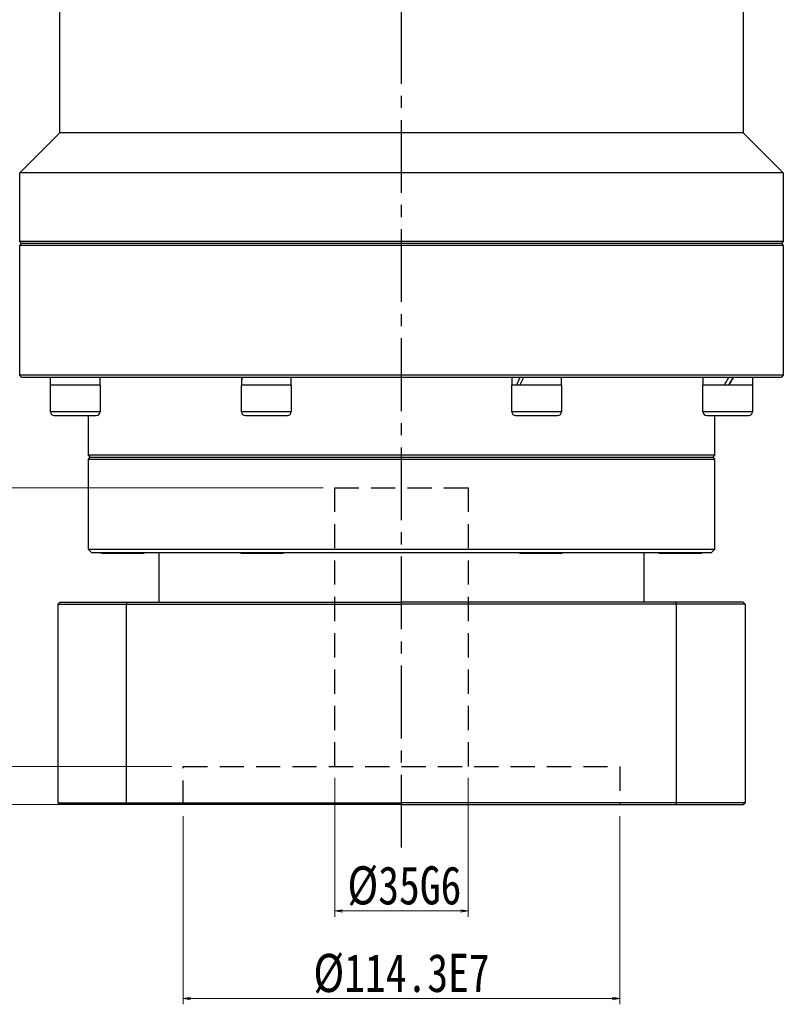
# Model space of a CAD drawing. Header units: millimetres. Extents: x -42 to 1349, y 12 to 985.
# Tile 3 of 5: x 287 to 487, y 348 to 606. Entities that reach past the tile are written whole.
import ezdxf

# ---------------------------------------------------------------- set-up
doc = ezdxf.new("R2010")
doc.units = ezdxf.units.MM
doc.linetypes.add('CENTER2', pattern=[28.575, 19.05, -3.175, 3.175, -3.175])
doc.linetypes.add('DASHED2', pattern=[9.525, 6.35, -3.175])
for name, color, linetype in [('1轮廓实线层', 7, 'Continuous'), ('3中心线层', 1, 'CENTER2'), ('4虚线层', 6, 'DASHED2')]:
    doc.layers.add(name, color=color, linetype=linetype)
doc.layers.add('尺寸线层', color=3, linetype='Continuous', lineweight=18)
doc.styles.add('宋体', font='SimSun.ttf', dxfattribs={"width": 0.8})
doc.dimstyles.new('A水平标注$0', dxfattribs={"dimtxt": 3.5, "dimasz": 2, "dimexe": 1.5, "dimexo": 3, "dimgap": 1.1, "dimtad": 1, "dimtoh": 1, "dimdec": 4, "dimdsep": 46, "dimtxsty": '宋体', "dimblk": 'OPEN', "dimcen": 3, "dimclrd": 3, "dimclre": 3, "dimclrt": 6, "dimadec": 0, "dimazin": 0, "dimtm": 1e-09, "dimtfac": 1, "dimtdec": 4, "dimtix": 1, "dimtmove": 0, "dimatfit": 3, "dimldrblk": 'OPEN', "dimfxl": 0, "dimlwd": 13, "dimlwe": 13, "dimarcsym": 0})

# ---------------------------------------------------------------- blocks, each defined once
blk = doc.blocks.new('_Open')
at = {"color": 0, "linetype": 'ByBlock', "lineweight": -2}
for p, q in [((-1, 0.17), (0, 0)), ((-1, -0.17), (0, 0)), ((0, 0), (-1, 0))]:
    blk.add_line(p, q, dxfattribs=at)
blk = doc.blocks.new('*D45')
at = {"layer": 'Defpoints', "color": 0, "transparency": 16777216}
for p in [(330.29, 410.68), (275.88, 400.68), (323.25, 400.68)]:
    blk.add_point(p, dxfattribs=at)
at = {"layer": '尺寸线层', "color": 3, "lineweight": 13, "transparency": 16777216}
for p, q in [((275.88, 410.68), (275.88, 425.25)), ((327.29, 410.68), (274.38, 410.68)), ((275.88, 402.68), (275.88, 408.68)), ((320.25, 400.68), (274.38, 400.68))]:
    blk.add_line(p, q, dxfattribs=at)
at = {"layer": '尺寸线层', "color": 3, "lineweight": 13, "transparency": 16777216, "xscale": 2, "yscale": 2, "zscale": 2}
for p, rotation in [((275.88, 410.68), 90), ((275.88, 400.68), 270)]:
    blk.add_blockref('_Open', p, dxfattribs=dict(at, rotation=rotation))
at = {"layer": '尺寸线层', "color": 6, "transparency": 16777216, "insert": (269.38, 418.96), "char_height": 10, "attachment_point": 5, "rotation": 90, "style": '宋体', "bg_fill": 3, "box_fill_scale": 1.1, "bg_fill_color": 256, "bg_fill_true_color": 13158600, "bg_fill_transparency": 0}
blk.add_mtext('10', dxfattribs=at)
blk = doc.blocks.new('*D46')
at = {"layer": 'Defpoints', "color": 0, "transparency": 16777216}
for p in [(369.94, 483.68), (245.47, 400.68), (323.25, 400.68)]:
    blk.add_point(p, dxfattribs=at)
at = {"layer": '尺寸线层', "color": 3, "lineweight": 13, "transparency": 16777216}
for p, q in [((366.94, 483.68), (243.97, 483.68)), ((245.47, 481.68), (245.47, 402.68)), ((320.25, 400.68), (243.97, 400.68))]:
    blk.add_line(p, q, dxfattribs=at)
at = {"layer": '尺寸线层', "color": 3, "lineweight": 13, "transparency": 16777216, "xscale": 2, "yscale": 2, "zscale": 2}
for p, rotation in [((245.47, 483.68), 90), ((245.47, 400.68), 270)]:
    blk.add_blockref('_Open', p, dxfattribs=dict(at, rotation=rotation))
at = {"layer": '尺寸线层', "color": 6, "transparency": 16777216, "insert": (238.97, 444.25), "char_height": 10, "attachment_point": 5, "rotation": 90, "style": '宋体', "bg_fill": 3, "box_fill_scale": 1.1, "bg_fill_color": 256, "bg_fill_true_color": 13158600, "bg_fill_transparency": 0}
blk.add_mtext('83', dxfattribs=at)
blk = doc.blocks.new('*D47')
at = {"layer": 'Defpoints', "color": 0, "transparency": 16777216}
for p in [(330.29, 400.68), (444.59, 400.68), (444.59, 349.89)]:
    blk.add_point(p, dxfattribs=at)
at = {"layer": '尺寸线层', "color": 3, "lineweight": 13, "transparency": 16777216}
for p, q in [((330.29, 397.68), (330.29, 348.39)), ((444.59, 397.68), (444.59, 348.39)), ((332.29, 349.89), (442.59, 349.89))]:
    blk.add_line(p, q, dxfattribs=at)
at = {"layer": '尺寸线层', "color": 3, "lineweight": 13, "transparency": 16777216, "xscale": 2, "yscale": 2, "zscale": 2, "rotation": 180}
blk.add_blockref('_Open', (330.29, 349.89), dxfattribs=at)
at = {"layer": '尺寸线层', "color": 3, "lineweight": 13, "transparency": 16777216, "xscale": 2, "yscale": 2, "zscale": 2}
blk.add_blockref('_Open', (444.59, 349.89), dxfattribs=at)
at = {"layer": '尺寸线层', "color": 6, "transparency": 16777216, "insert": (387.44, 356.39), "char_height": 10, "attachment_point": 5, "style": '宋体'}
blk.add_mtext('{%%c114.3}{}{E7}', dxfattribs=at)
blk = doc.blocks.new('*D48')
at = {"layer": 'Defpoints', "color": 0, "transparency": 16777216}
for p in [(369.94, 410.68), (404.94, 410.68), (404.94, 372.83)]:
    blk.add_point(p, dxfattribs=at)
at = {"layer": '尺寸线层', "color": 3, "lineweight": 13, "transparency": 16777216}
for p, q in [((369.94, 407.68), (369.94, 371.33)), ((404.94, 407.68), (404.94, 371.33)), ((371.94, 372.83), (402.94, 372.83))]:
    blk.add_line(p, q, dxfattribs=at)
at = {"layer": '尺寸线层', "color": 3, "lineweight": 13, "transparency": 16777216, "xscale": 2, "yscale": 2, "zscale": 2, "rotation": 180}
blk.add_blockref('_Open', (369.94, 372.83), dxfattribs=at)
at = {"layer": '尺寸线层', "color": 3, "lineweight": 13, "transparency": 16777216, "xscale": 2, "yscale": 2, "zscale": 2}
blk.add_blockref('_Open', (404.94, 372.83), dxfattribs=at)
at = {"layer": '尺寸线层', "color": 6, "transparency": 16777216, "insert": (388.19, 379.33), "char_height": 10, "attachment_point": 5, "style": '宋体'}
blk.add_mtext('{%%c35}{}{G6}', dxfattribs=at)
blk = doc.blocks.new('*D50')
at = {"layer": 'Defpoints', "color": 0, "transparency": 16777216}
for p in [(218.02, 631.18), (297.94, 631.18), (297.94, 400.68)]:
    blk.add_point(p, dxfattribs=at)
at = {"layer": '尺寸线层', "color": 3, "lineweight": 13, "transparency": 16777216}
for p, q in [((294.94, 631.18), (216.52, 631.18)), ((218.02, 402.68), (218.02, 629.18)), ((294.94, 400.68), (216.52, 400.68))]:
    blk.add_line(p, q, dxfattribs=at)
at = {"layer": '尺寸线层', "color": 3, "lineweight": 13, "transparency": 16777216, "xscale": 2, "yscale": 2, "zscale": 2}
for p, rotation in [((218.02, 631.18), 90), ((218.02, 400.68), 270)]:
    blk.add_blockref('_Open', p, dxfattribs=dict(at, rotation=rotation))
at = {"layer": '尺寸线层', "color": 6, "transparency": 16777216, "insert": (211.52, 515.93), "char_height": 10, "attachment_point": 5, "rotation": 90, "style": '宋体'}
blk.add_mtext('230.5', dxfattribs=at)

msp = doc.modelspace()

# ---------------------------------------------------------------- linework, layer by layer
at = {"layer": '1轮廓实线层', "linetype": 'Continuous', "lineweight": 30}
for p, q in [((297.93622, 576.68136), (297.93622, 616.18136)), ((476.93622, 616.18136), (476.93622, 576.68136)), ((287.43622, 566.18136), (297.93622, 576.68136)), ((476.93622, 576.68136), (297.93622, 576.68136)), ((476.93622, 576.68136), (487.43622, 566.18136)), ((287.43622, 548.18136), (287.43622, 566.18136)), ((487.43622, 566.18136), (287.43622, 566.18136)), ((487.43622, 566.18136), (487.43622, 548.18136)), ((287.93622, 547.68136), (287.43622, 548.18136)), ((387.43622, 548.18136), (287.43622, 548.18136)), ((287.43622, 547.18136), (287.93622, 547.68136)), ((287.43622, 513.18136), (287.43622, 547.18136)), ((287.43622, 547.18136), (387.43622, 547.18136)), ((387.43622, 547.68136), (287.93622, 547.68136)), ((487.43622, 548.18136), (387.43622, 548.18136)), ((486.93622, 547.68136), (387.43622, 547.68136)), ((387.43622, 547.18136), (487.43622, 547.18136)), ((487.43622, 548.18136), (486.93622, 547.68136)), ((486.93622, 547.68136), (487.43622, 547.18136)), ((487.43622, 547.18136), (487.43622, 513.18136)), ((287.93622, 512.68137), (287.43622, 513.18136)), ((487.43622, 513.18136), (287.43622, 513.18136)), ((287.93622, 512.68137), (486.93622, 512.68137)), ((295.53736, 510.58136), (295.53736, 512.68137)), ((308.41736, 512.68137), (308.41736, 510.58136)), ((345.598, 512.2165), (345.598, 512.68137)), ((358.478, 512.68137), (358.478, 510.58136)), ((416.39444, 510.58136), (416.39444, 512.68137)), ((429.27444, 512.68137), (429.27444, 510.58136)), ((466.45508, 510.58136), (466.45508, 512.68137)), ((479.33508, 512.68137), (479.33508, 510.58136)), ((487.43622, 513.18136), (486.93622, 512.68137)), ((295.47736, 503.58136), (295.47736, 510.58136)), ((303.65969, 510.58136), (295.47736, 510.58136)), ((308.47736, 510.58136), (303.65969, 510.58136)), ((308.47736, 510.58136), (308.47736, 503.58136)), ((345.538, 503.58136), (345.538, 510.58136)), ((357.66717, 510.58136), (345.538, 510.58136)), ((358.538, 510.58136), (357.66717, 510.58136)), ((358.538, 510.58136), (358.538, 503.58136)), ((416.33444, 503.58136), (416.33444, 510.58136)), ((429.33444, 510.58136), (416.33444, 510.58136)), ((429.33444, 510.58136), (429.33444, 503.58136)), ((466.39508, 503.58136), (466.39508, 510.58136)), ((479.39508, 510.58136), (466.39508, 510.58136)), ((479.39508, 510.58136), (479.39508, 503.58136)), ((303.65969, 503.58136), (295.47736, 503.58136)), ((308.47736, 503.58136), (303.65969, 503.58136)), ((357.66717, 503.58136), (345.538, 503.58136)), ((358.538, 503.58136), (357.66717, 503.58136)), ((429.33444, 503.58136), (416.33444, 503.58136)), ((479.39508, 503.58136), (466.39508, 503.58136)), ((296.47737, 502.58136), (303.40087, 502.58136)), ((303.40087, 502.58136), (307.47736, 502.58136)), ((305.43622, 492.18136), (305.43622, 502.58136)), ((346.538, 502.58136), (356.80114, 502.58136)), ((356.80114, 502.58136), (357.538, 502.58136)), ((417.33444, 502.58136), (428.33444, 502.58136)), ((467.39508, 502.58136), (478.39508, 502.58136)), ((469.43622, 502.58136), (469.43622, 492.18136)), ((305.93622, 491.68136), (305.43622, 492.18136)), ((469.43622, 492.18136), (305.43622, 492.18136)), ((305.43622, 491.18136), (305.93622, 491.68136)), ((305.43622, 467.48136), (305.43622, 491.18136)), ((305.43622, 491.18136), (469.43622, 491.18136)), ((305.93622, 491.68136), (468.93622, 491.68136)), ((469.43622, 492.18136), (468.93622, 491.68136)), ((468.93622, 491.68136), (469.43622, 491.18136)), ((469.43622, 491.18136), (469.43622, 467.48136)), ((306.23622, 466.68136), (305.43622, 467.48136)), ((387.43622, 467.48136), (305.43622, 467.48136)), ((469.43622, 467.48136), (387.43622, 467.48136)), ((469.43622, 467.48136), (468.63622, 466.68136)), ((306.23622, 466.68136), (387.43622, 466.68136)), ((308.93622, 466.58136), (319.93622, 466.58136)), ((323.93622, 453.68137), (323.93622, 466.68136)), ((345.43622, 466.58136), (356.43622, 466.58136)), ((387.43622, 466.68136), (468.63622, 466.68136)), ((418.43622, 466.58136), (429.43622, 466.58136)), ((450.93622, 466.68136), (450.93622, 453.68137)), ((454.93622, 466.58136), (465.93622, 466.58136)), ((459.44099, 453.18136), (459.25874, 453.68137)), ((459.44099, 401.18137), (459.44099, 453.18136)), ((476.94099, 453.68137), (477.44099, 453.18136)), ((477.44099, 453.18136), (477.44099, 401.18137)), ((387.44099, 400.68136), (476.94099, 400.68136)), ((459.44099, 401.18137), (459.25874, 400.68136)), ((476.94099, 400.68136), (477.44099, 401.18137))]:
    msp.add_line(p, q, dxfattribs=at)
at = {"layer": '1轮廓实线层'}
for p, q in [((476.94099, 453.68137), (387.44099, 453.68137)), ((477.44099, 453.18136), (387.44099, 453.18136)), ((477.44099, 401.18137), (387.44099, 401.18137))]:
    msp.add_line(p, q, dxfattribs=at)
at = {"layer": '1轮廓实线层', "linetype": 'Continuous', "lineweight": 30}
for centre, start, end in [((296.47736, 503.58136), 180, 270), ((307.47736, 503.58136), 270, 0), ((346.538, 503.58136), 180, 270), ((357.538, 503.58136), 270, 0), ((417.33444, 503.58136), 180, 270), ((428.33444, 503.58136), 270, 0), ((467.39508, 503.58136), 180, 270), ((478.39508, 503.58136), 270, 0), ((308.93622, 467.58136), 244.1580672, 270), ((319.93622, 467.58136), 270, 295.8419328), ((345.43622, 467.58136), 244.1580672, 270), ((356.43622, 467.58136), 270, 295.8419328), ((418.43622, 467.58136), 244.1580672, 270), ((429.43622, 467.58136), 270, 295.8419328), ((454.93622, 467.58136), 244.1580672, 270), ((465.93622, 467.58136), 270, 295.8419328)]:
    msp.add_arc(centre, 1, start, end, dxfattribs=at)
at = {"layer": '1轮廓实线层', "linetype": 'Continuous', "lineweight": 30, "extrusion": (0, 0, -1)}
for centre, major_axis, ratio, start_param, end_param in [((352.038, 512.68136), (0.40198, 11.152), 0.576348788, 4.555574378, 4.691617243), ((352.038, 510.58136), (0.40198, 11.152), 0.576348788, 4.691617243, 4.881013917), ((422.83444, 512.68136), (5.36053, 11.01843), 0.323918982, 4.366689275, 4.556085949), ((422.83444, 510.58136), (5.36053, 11.01843), 0.323918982, 4.556085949, 4.745482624), ((472.89508, 512.68136), (6.43685, 11.1538), 0.01805203, 1.560378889, 1.749775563), ((472.89508, 510.58136), (4.33788, 7.51669), 0.01805203, 1.277248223, 1.560378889), ((472.89508, 510.58136), (6.43685, 11.1538), 0.01805203, 1.370982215, 1.560378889)]:
    msp.add_ellipse(centre, major_axis=major_axis, ratio=ratio, start_param=start_param, end_param=end_param, dxfattribs=at)
at = {"layer": '3中心线层'}
msp.add_line((387.44099, 389.47426), (387.44099, 631.18136), dxfattribs=at)
at = {"layer": '4虚线层'}
for p, q in [((369.94099, 483.68136), (404.94099, 483.68136)), ((369.94099, 410.68136), (369.94099, 483.68136)), ((404.94099, 410.68136), (404.94099, 483.68136)), ((330.29099, 410.68136), (444.59099, 410.68136)), ((330.29099, 400.68136), (330.29099, 410.68136)), ((444.59099, 410.68136), (444.59099, 400.68136))]:
    msp.add_line(p, q, dxfattribs=at)

# ---------------------------------------------------------------- next in the draw order: dimensions: what is measured, and where the dimension line sits
at = {"layer": '尺寸线层'}
dim = msp.add_linear_dim(base=(275.88251, 400.68136), p1=(330.29099, 410.68136), p2=(323.24575, 400.68136), angle=90, dimstyle='A水平标注$0', override={"dimtxt": 10, "dimgap": 1.5, "dimtoh": 0, "dimblk": 'Open', "dimtfill": 1, "dimtfillclr": 256}, dxfattribs=at)
dim.commit()
dim.dimension.update_dxf_attribs({"geometry": '*D45', "text_midpoint": (275.88251, 418.96348), "dimtype": 160})

# ---------------------------------------------------------------- next in the draw order: dimensions: what is measured, and where the dimension line sits
dim = msp.add_linear_dim(base=(245.47425, 400.68136), p1=(369.94099, 483.68136), p2=(323.24575, 400.68136), angle=90, dimstyle='A水平标注$0', override={"dimtxt": 10, "dimgap": 1.5, "dimblk": 'Open', "dimtfill": 1, "dimtfillclr": 256}, dxfattribs=at)
dim.commit()
dim.dimension.update_dxf_attribs({"geometry": '*D46', "text_midpoint": (245.47425, 444.25344), "dimtype": 160})

# ---------------------------------------------------------------- next in the draw order: linework, layer by layer
at = {"layer": '1轮廓实线层', "linetype": 'Continuous', "lineweight": 30}
for p, q in [((297.94099, 453.68137), (297.44099, 453.18136)), ((297.44099, 453.18136), (297.44099, 401.18137)), ((315.44099, 453.18136), (315.62323, 453.68137)), ((315.44099, 401.18137), (315.44099, 453.18136)), ((297.94099, 400.68136), (297.44099, 401.18137)), ((387.44099, 400.68136), (297.94099, 400.68136)), ((315.44099, 401.18137), (315.62323, 400.68136))]:
    msp.add_line(p, q, dxfattribs=at)
at = {"layer": '1轮廓实线层'}
for p, q in [((297.44099, 453.18136), (387.44099, 453.18136)), ((297.94099, 453.68137), (387.44099, 453.68137)), ((297.44099, 401.18137), (387.44099, 401.18137))]:
    msp.add_line(p, q, dxfattribs=at)

# ---------------------------------------------------------------- next in the draw order: dimensions: what is measured, and where the dimension line sits
at = {"layer": '尺寸线层'}
dim = msp.add_linear_dim(base=(218.01545, 631.18136), p1=(297.94099, 400.68136), p2=(297.94099, 631.18136), angle=90, dimstyle='A水平标注$0', override={"dimtxt": 10, "dimgap": 1.5, "dimtfill": 0}, dxfattribs=at)
dim.commit()
dim.dimension.update_dxf_attribs({"geometry": '*D50', "text_midpoint": (211.51545, 515.93136)})
for base, p1, p2, text, picture, middle in [((404.94099, 372.82949), (369.94099, 410.68136), (404.94099, 410.68136), '{%%c<>}{}{G6}', '*D48', (388.19099, 372.82949)), ((444.59099, 349.89103), (330.29099, 400.68136), (444.59099, 400.68136), '{%%c<>}{}{E7}', '*D47', (387.44099, 349.89103))]:
    dim = msp.add_linear_dim(base=base, p1=p1, p2=p2, text=text, dimstyle='A水平标注$0', override={"dimtxt": 10, "dimgap": 1.5, "dimblk": 'Open', "dimtfill": 0, "dimtfillclr": 256}, dxfattribs=at)
    dim.commit()
    dim.dimension.update_dxf_attribs({"geometry": picture, "text_midpoint": middle, "dimtype": 160})

doc.saveas('drawing.dxf')
